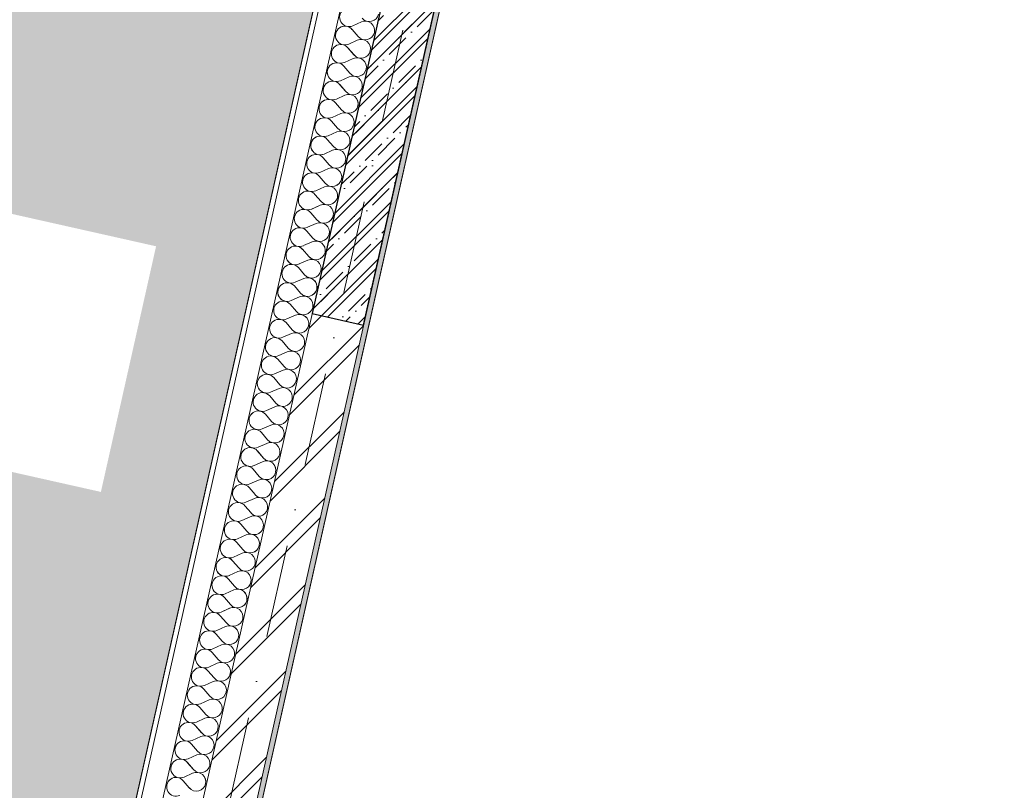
# Model space of a CAD drawing. Header units: millimetres. Extents: x -6990773 to -6682839, y 6117771 to 6220266.
# Tile 134 of 154: x -6937038 to -6933295, y 6135170 to 6138101. Entities that reach past the tile are written whole.
import ezdxf
from ezdxf.enums import TextEntityAlignment as Align

# ---------------------------------------------------------------- set-up
doc = ezdxf.new("R2010")
doc.units = ezdxf.units.MM
doc.header["$MEASUREMENT"] = 0
doc.set_wipeout_variables(frame=1)
doc.linetypes.add('Wipeout_Contour', pattern=[1000, 0, -1000])
doc.linetypes.add('Штрихпунктирная', pattern=[670.277762, 352.777767, -176.388884, 0, -141.111112])
for name, color, linetype in [('S - МОП.АР', 7, 'Continuous'), ('АР-Стены_внутренние_пилоны.АР', 7, 'Continuous'), ('АР-Чертеж-Оси_Осевые размеры.АР', 7, 'Continuous'), ('Кровля', 7, 'Continuous')]:
    doc.layers.add(name, color=color, linetype=linetype)
for name, color, linetype, lineweight in [('АР-Стены_внутренние_пилоны.АР_Ном._пера__1', 7, 'Continuous', 30), ('АР-текст_наименование_Ном._пера__1', 7, 'Continuous', 0), ('АР-Чертеж-Оси_Осевые размеры.АР_Ном._пера__120', 7, 'Continuous', 0), ('Кровля_Ном._пера__1', 7, 'Continuous', 0), ('Кровля_Ном._пера__101', 252, 'Continuous', 0), ('Кровля_Ном._пера__120', 7, 'Continuous', 0)]:
    doc.layers.add(name, color=color, linetype=linetype, lineweight=lineweight)
doc.styles.add('РЎР“Р•РќР•Р\xa0Р\x98Р\xa0_РЎРўР\x98Р›Р¬_4', font='GOTHIC.TTF')
doc.dimstyles.new('СГЕНЕРИР_СТИЛЬ__2', dxfattribs={"dimtxt": 400, "dimasz": 332.5, "dimexe": 0.18, "dimexo": 0.0625, "dimgap": 0, "dimtad": 1, "dimdec": 0, "dimzin": 0, "dimdsep": 46, "dimtxsty": 'РЎР“Р•РќР•Р\xa0Р\x98Р\xa0_РЎРўР\x98Р›Р¬_4', "dimblk": 'ARROWHEAD_6', "dimblk1": 'ARROWHEAD_6', "dimblk2": 'ARROWHEAD_6', "dimcen": 0.09, "dimse1": 1, "dimse2": 1, "dimclrd": 7, "dimclre": 7, "dimclrt": 7, "dimazin": 0, "dimtfac": 1, "dimtdec": 4, "dimtmove": 0, "dimatfit": 3, "dimfxl": 1, "dimtolj": 1, "dimtzin": 0, "dimarcsym": 0})

# ---------------------------------------------------------------- blocks, each defined once
blk = doc.blocks.new('*X34', base_point=(-6566190.3, 6562677.8))
at = {"layer": 'Кровля_Ном._пера__1', "color": 7, "linetype": 'Continuous', "lineweight": 0}
for p, q in [((-7163034.6, 6138078.1), (-7163002, 6138092.7)), ((-7163037.7, 6138064.1), (-7163014.5, 6138037)), ((-7163050.2, 6138008.4), (-7163017.6, 6138023)), ((-7163053.3, 6137994.4), (-7163030.2, 6137967.3)), ((-7163065.9, 6137938.7), (-7163033.3, 6137953.3)), ((-7163069, 6137924.8), (-7163045.8, 6137897.6)), ((-7163081.5, 6137869), (-7163048.9, 6137883.6)), ((-7163084.7, 6137855.1), (-7163061.5, 6137827.9)), ((-7163097.2, 6137799.3), (-7163064.6, 6137814)), ((-7163100.3, 6137785.4), (-7163077.1, 6137758.2)), ((-7163112.8, 6137729.6), (-7163080.3, 6137744.3)), ((-7163116, 6137715.7), (-7163092.8, 6137688.5)), ((-7163131.6, 6137646), (-7163108.4, 6137618.8)), ((-7163128.5, 6137659.9), (-7163095.9, 6137674.6)), ((-7163144.1, 6137590.2), (-7163111.6, 6137604.9)), ((-7163147.3, 6137576.3), (-7163124.1, 6137549.1)), ((-7163159.8, 6137520.5), (-7163127.2, 6137535.2)), ((-7163162.9, 6137506.6), (-7163139.7, 6137479.4)), ((-7163175.4, 6137450.8), (-7163142.9, 6137465.5)), ((-7163178.6, 6137436.9), (-7163155.4, 6137409.7)), ((-7163191.1, 6137381.2), (-7163158.5, 6137395.8)), ((-7163194.2, 6137367.2), (-7163171, 6137340)), ((-7163206.7, 6137311.5), (-7163174.2, 6137326.1)), ((-7163209.9, 6137297.5), (-7163186.7, 6137270.4)), ((-7163222.4, 6137241.8), (-7163189.8, 6137256.4)), ((-7163225.5, 6137227.8), (-7163202.3, 6137200.7)), ((-7163241.2, 6137158.1), (-7163218, 6137131)), ((-7163238, 6137172.1), (-7163205.5, 6137186.7)), ((-7163256.8, 6137088.4), (-7163233.6, 6137061.3)), ((-7163253.7, 6137102.4), (-7163221.1, 6137117)), ((-7163269.3, 6137032.7), (-7163236.8, 6137047.3)), ((-7163272.5, 6137018.7), (-7163249.3, 6136991.6)), ((-7163285, 6136963), (-7163252.4, 6136977.6)), ((-7163288.1, 6136949.1), (-7163264.9, 6136921.9)), ((-7163300.6, 6136893.3), (-7163268.1, 6136907.9)), ((-7163303.8, 6136879.4), (-7163280.6, 6136852.2)), ((-7163316.3, 6136823.6), (-7163283.7, 6136838.3)), ((-7163319.4, 6136809.7), (-7163296.2, 6136782.5)), ((-7163332, 6136753.9), (-7163299.4, 6136768.6)), ((-7163335.1, 6136740), (-7163311.9, 6136712.8)), ((-7163350.7, 6136670.3), (-7163327.6, 6136643.1)), ((-7163347.6, 6136684.2), (-7163315, 6136698.9)), ((-7163366.4, 6136600.6), (-7163343.2, 6136573.4)), ((-7163363.3, 6136614.5), (-7163330.7, 6136629.2)), ((-7163378.9, 6136544.8), (-7163346.3, 6136559.5)), ((-7163382, 6136530.9), (-7163358.9, 6136503.7)), ((-7163394.6, 6136475.1), (-7163362, 6136489.8)), ((-7163397.7, 6136461.2), (-7163374.5, 6136434)), ((-7163410.2, 6136405.5), (-7163377.6, 6136420.1)), ((-7163413.3, 6136391.5), (-7163390.2, 6136364.3)), ((-7163425.9, 6136335.8), (-7163393.3, 6136350.4)), ((-7163429, 6136321.8), (-7163405.8, 6136294.7)), ((-7163441.5, 6136266.1), (-7163408.9, 6136280.7)), ((-7163444.6, 6136252.1), (-7163421.5, 6136225)), ((-7163460.3, 6136182.4), (-7163437.1, 6136155.3)), ((-7163457.2, 6136196.4), (-7163424.6, 6136211)), ((-7163475.9, 6136112.7), (-7163452.8, 6136085.6)), ((-7163472.8, 6136126.7), (-7163440.2, 6136141.3)), ((-7163488.5, 6136057), (-7163455.9, 6136071.6)), ((-7163491.6, 6136043.1), (-7163468.4, 6136015.9)), ((-7163504.1, 6135987.3), (-7163471.5, 6136001.9)), ((-7163507.3, 6135973.4), (-7163484.1, 6135946.2)), ((-7163519.8, 6135917.6), (-7163487.2, 6135932.3)), ((-7163522.9, 6135903.7), (-7163499.7, 6135876.5)), ((-7163535.4, 6135847.9), (-7163502.9, 6135862.6)), ((-7163538.6, 6135834), (-7163515.4, 6135806.8)), ((-7163551.1, 6135778.2), (-7163518.5, 6135792.9)), ((-7163554.2, 6135764.3), (-7163531, 6135737.1)), ((-7163566.7, 6135708.5), (-7163534.2, 6135723.2)), ((-7163569.9, 6135694.6), (-7163546.7, 6135667.4)), ((-7163585.5, 6135624.9), (-7163562.3, 6135597.7)), ((-7163582.4, 6135638.8), (-7163549.8, 6135653.5)), ((-7163598, 6135569.1), (-7163565.5, 6135583.8)), ((-7163601.2, 6135555.2), (-7163578, 6135528)), ((-7163613.7, 6135499.4), (-7163581.1, 6135514.1)), ((-7163616.8, 6135485.5), (-7163593.6, 6135458.3)), ((-7163629.3, 6135429.8), (-7163596.8, 6135444.4)), ((-7163632.5, 6135415.8), (-7163609.3, 6135388.6)), ((-7163645, 6135360.1), (-7163612.4, 6135374.7)), ((-7163648.1, 6135346.1), (-7163624.9, 6135319)), ((-7163660.6, 6135290.4), (-7163628.1, 6135305)), ((-7163663.8, 6135276.4), (-7163640.6, 6135249.3)), ((-7163676.3, 6135220.7), (-7163643.7, 6135235.3)), ((-7163679.4, 6135206.7), (-7163656.2, 6135179.6))]:
    blk.add_line(p, q, dxfattribs=at)
for centre, start, end in [((-7163049.2, 6138110.6), 40.4724, 294.2122), ((-7162987.3, 6138060.2), 347.3423, 114.2122), ((-7162971.7, 6138129.8), 220.4724, 347.3423), ((-7163064.9, 6138041), 40.4724, 294.2122), ((-7163003, 6137990.5), 347.3423, 114.2122), ((-7162987.3, 6138060.2), 220.4724, 347.3423), ((-7163080.5, 6137971.3), 40.4724, 294.2122), ((-7163003, 6137990.5), 220.4724, 347.3423), ((-7163018.6, 6137920.8), 347.3423, 114.2122), ((-7163096.2, 6137901.6), 40.4724, 294.2122), ((-7163018.6, 6137920.8), 220.4724, 347.3423), ((-7163111.8, 6137831.9), 40.4724, 294.2122), ((-7163034.3, 6137851.1), 347.3423, 114.2122), ((-7163034.3, 6137851.1), 220.4724, 347.3423), ((-7163127.5, 6137762.2), 40.4724, 294.2122), ((-7163050, 6137781.4), 347.3423, 114.2122), ((-7163050, 6137781.4), 220.4724, 347.3423), ((-7163143.1, 6137692.5), 40.4724, 294.2122), ((-7163065.6, 6137711.7), 347.3423, 114.2122), ((-7163065.6, 6137711.7), 220.4724, 347.3423), ((-7163158.8, 6137622.8), 40.4724, 294.2122), ((-7163081.3, 6137642), 347.3423, 114.2122), ((-7163096.9, 6137572.3), 347.3423, 114.2122), ((-7163081.3, 6137642), 220.4724, 347.3423), ((-7163174.4, 6137553.1), 40.4724, 294.2122), ((-7163112.6, 6137502.6), 347.3423, 114.2122), ((-7163096.9, 6137572.3), 220.4724, 347.3423), ((-7163190.1, 6137483.4), 40.4724, 294.2122), ((-7163112.6, 6137502.6), 220.4724, 347.3423), ((-7163128.2, 6137432.9), 347.3423, 114.2122), ((-7163205.7, 6137413.7), 40.4724, 294.2122), ((-7163128.2, 6137432.9), 220.4724, 347.3423), ((-7163221.4, 6137344), 40.4724, 294.2122), ((-7163143.9, 6137363.2), 347.3423, 114.2122), ((-7163143.9, 6137363.2), 220.4724, 347.3423), ((-7163237, 6137274.3), 40.4724, 294.2122), ((-7163159.5, 6137293.5), 347.3423, 114.2122), ((-7163159.5, 6137293.5), 220.4724, 347.3423), ((-7163252.7, 6137204.6), 40.4724, 294.2122), ((-7163175.2, 6137223.8), 347.3423, 114.2122), ((-7163175.2, 6137223.8), 220.4724, 347.3423), ((-7163268.3, 6137135), 40.4724, 294.2122), ((-7163190.8, 6137154.1), 347.3423, 114.2122), ((-7163206.5, 6137084.5), 347.3423, 114.2122), ((-7163190.8, 6137154.1), 220.4724, 347.3423), ((-7163284, 6137065.3), 40.4724, 294.2122), ((-7163222.1, 6137014.8), 347.3423, 114.2122), ((-7163206.5, 6137084.5), 220.4724, 347.3423), ((-7163299.6, 6136995.6), 40.4724, 294.2122), ((-7163222.1, 6137014.8), 220.4724, 347.3423), ((-7163237.8, 6136945.1), 347.3423, 114.2122), ((-7163315.3, 6136925.9), 40.4724, 294.2122), ((-7163237.8, 6136945.1), 220.4724, 347.3423), ((-7163253.4, 6136875.4), 347.3423, 114.2122), ((-7163330.9, 6136856.2), 40.4724, 294.2122), ((-7163253.4, 6136875.4), 220.4724, 347.3423), ((-7163346.6, 6136786.5), 40.4724, 294.2122), ((-7163269.1, 6136805.7), 347.3423, 114.2122), ((-7163269.1, 6136805.7), 220.4724, 347.3423), ((-7163362.2, 6136716.8), 40.4724, 294.2122), ((-7163284.7, 6136736), 347.3423, 114.2122), ((-7163284.7, 6136736), 220.4724, 347.3423), ((-7163377.9, 6136647.1), 40.4724, 294.2122), ((-7163300.4, 6136666.3), 347.3423, 114.2122), ((-7163316, 6136596.6), 347.3423, 114.2122), ((-7163300.4, 6136666.3), 220.4724, 347.3423), ((-7163393.6, 6136577.4), 40.4724, 294.2122), ((-7163331.7, 6136526.9), 347.3423, 114.2122), ((-7163316, 6136596.6), 220.4724, 347.3423), ((-7163409.2, 6136507.7), 40.4724, 294.2122), ((-7163331.7, 6136526.9), 220.4724, 347.3423), ((-7163347.3, 6136457.2), 347.3423, 114.2122), ((-7163424.9, 6136438), 40.4724, 294.2122), ((-7163347.3, 6136457.2), 220.4724, 347.3423), ((-7163363, 6136387.5), 347.3423, 114.2122), ((-7163440.5, 6136368.3), 40.4724, 294.2122), ((-7163363, 6136387.5), 220.4724, 347.3423), ((-7163456.2, 6136298.6), 40.4724, 294.2122), ((-7163378.6, 6136317.8), 347.3423, 114.2122), ((-7163378.6, 6136317.8), 220.4724, 347.3423), ((-7163471.8, 6136228.9), 40.4724, 294.2122), ((-7163394.3, 6136248.1), 347.3423, 114.2122), ((-7163394.3, 6136248.1), 220.4724, 347.3423), ((-7163487.5, 6136159.3), 40.4724, 294.2122), ((-7163409.9, 6136178.4), 347.3423, 114.2122), ((-7163425.6, 6136108.8), 347.3423, 114.2122), ((-7163409.9, 6136178.4), 220.4724, 347.3423), ((-7163503.1, 6136089.6), 40.4724, 294.2122), ((-7163441.2, 6136039.1), 347.3423, 114.2122), ((-7163425.6, 6136108.8), 220.4724, 347.3423), ((-7163518.8, 6136019.9), 40.4724, 294.2122), ((-7163456.9, 6135969.4), 347.3423, 114.2122), ((-7163441.2, 6136039.1), 220.4724, 347.3423), ((-7163534.4, 6135950.2), 40.4724, 294.2122), ((-7163456.9, 6135969.4), 220.4724, 347.3423), ((-7163472.6, 6135899.7), 347.3423, 114.2122), ((-7163550.1, 6135880.5), 40.4724, 294.2122), ((-7163472.6, 6135899.7), 220.4724, 347.3423), ((-7163565.7, 6135810.8), 40.4724, 294.2122), ((-7163488.2, 6135830), 347.3423, 114.2122), ((-7163488.2, 6135830), 220.4724, 347.3423), ((-7163581.4, 6135741.1), 40.4724, 294.2122), ((-7163503.9, 6135760.3), 347.3423, 114.2122), ((-7163503.9, 6135760.3), 220.4724, 347.3423), ((-7163597, 6135671.4), 40.4724, 294.2122), ((-7163519.5, 6135690.6), 347.3423, 114.2122), ((-7163519.5, 6135690.6), 220.4724, 347.3423), ((-7163612.7, 6135601.7), 40.4724, 294.2122), ((-7163535.2, 6135620.9), 347.3423, 114.2122), ((-7163550.8, 6135551.2), 347.3423, 114.2122), ((-7163535.2, 6135620.9), 220.4724, 347.3423), ((-7163628.3, 6135532), 40.4724, 294.2122), ((-7163566.5, 6135481.5), 347.3423, 114.2122), ((-7163550.8, 6135551.2), 220.4724, 347.3423), ((-7163644, 6135462.3), 40.4724, 294.2122), ((-7163566.5, 6135481.5), 220.4724, 347.3423), ((-7163582.1, 6135411.8), 347.3423, 114.2122), ((-7163659.6, 6135392.6), 40.4724, 294.2122), ((-7163582.1, 6135411.8), 220.4724, 347.3423), ((-7163675.3, 6135322.9), 40.4724, 294.2122), ((-7163597.8, 6135342.1), 347.3423, 114.2122), ((-7163597.8, 6135342.1), 220.4724, 347.3423), ((-7163690.9, 6135253.3), 40.4724, 294.2122), ((-7163613.4, 6135272.4), 347.3423, 114.2122), ((-7163613.4, 6135272.4), 220.4724, 347.3423), ((-7163706.6, 6135183.6), 40.4724, 294.2122), ((-7163629.1, 6135202.8), 347.3423, 114.2122), ((-7163629.1, 6135202.8), 220.4724, 347.3423)]:
    blk.add_arc(centre, 35.7, start, end, dxfattribs=at)
blk = doc.blocks.new('Стена_9_6', base_point=(-7160679.8, 6147242.8))
at = {"layer": 'Кровля', "linetype": 'Continuous', "lineweight": 0, "true_color": 0x000000}
h = blk.add_hatch(dxfattribs=at)
h.set_pattern_fill('БЛОКИ_БЕТОННЫЕ_ЭФФЕКТИВН_77', color=18, style=0, pattern_type=2)
h.set_pattern_definition([(45, (-6566190.34, 6562677.8), (-127.27922, 127.27922), [])])
h.paths.add_polyline_path([(-7164086.1, 6132075.6), (-7160679.8, 6147242.8), (-7160875, 6147286.7), (-7164281.3, 6132119.4)])
h = blk.add_hatch(dxfattribs=at)
h.set_pattern_fill('ШТУКАТУРКА__ГИПС_01_0006', color=18, style=0, pattern_type=2)
h.set_pattern_definition([(45, (-6566190.34, 6563027.8), (-111.369318, 111.369318), [0, -105, 0, -157.5]), (110, (-6565840.34, 6563027.8), (148.001588, 53.868173), [0, -77, 0, -133])])
h.paths.add_polyline_path([(-7164062.2, 6132090.7), (-7160664.7, 6147218.9), (-7160684.2, 6147223.3), (-7164081.8, 6132095.1)])
at = {"layer": 'Кровля_Ном._пера__1', "color": 7, "linetype": 'Continuous', "lineweight": 0}
for p, q in [((-7161022.7, 6147678.6), (-7164582.4, 6131828.3)), ((-7160977.5, 6147514.7), (-7164471.5, 6131957.1))]:
    blk.add_line(p, q, dxfattribs=at)
at = {"layer": 'Кровля_Ном._пера__1', "color": 7, "linetype": 'Continuous', "lineweight": 15}
for p, q in [((-7160875, 6147286.7), (-7164281.3, 6132119.4)), ((-7164086.1, 6132075.6), (-7160679.8, 6147242.8))]:
    blk.add_line(p, q, dxfattribs=at)
at = {"layer": 'Кровля_Ном._пера__1', "color": 7, "linetype": 'Continuous', "lineweight": 0, "flags": 128}
for points in [[(-7161020.3, 6147780.5), (-7164623.8, 6131735.1)], [(-7164062.2, 6132090.7), (-7160664.7, 6147218.9)]]:
    blk.add_lwpolyline(points, dxfattribs=at)
at = {"layer": 'Кровля', "color": 7, "lineweight": 0}
blk.add_blockref('*X34', (-6566190.3, 6562677.8), dxfattribs=at)
blk = doc.blocks.new('Стандартный Маркер Сетки[13]_6', base_point=(-7160680.9, 6147693.7))
at = {"layer": 'АР-Чертеж-Оси_Осевые размеры.АР_Ном._пера__120', "color": 7, "linetype": 'Штрихпунктирная', "lineweight": 0}
blk.add_line((-7160787.5, 6147219.2), (-7165571.2, 6125919.8), dxfattribs=at)
at = {"layer": 'АР-Чертеж-Оси_Осевые размеры.АР_Ном._пера__120', "color": 7, "lineweight": 0, "style": 'РЎР“Р•РќР•Р\xa0Р\x98Р\xa0_РЎРўР\x98Р›Р¬_4'}
blk.add_attdef('AC_MarkerText_1', text='', height=350, rotation=347.3417, dxfattribs=at).set_placement((-7165717.5, 6125138.4), align=Align.TOP_CENTER)
blk = doc.blocks.new('Стандартный Маркер Сетки[26]_6', base_point=(-7160680.9, 6147693.7))
at = {"layer": 'АР-Чертеж-Оси_Осевые размеры.АР_Ном._пера__120', "color": 7, "linetype": 'Штрихпунктирная', "lineweight": 0}
blk.add_line((-7160787.5, 6147219.2), (-7165571.2, 6125919.8), dxfattribs=at)
at = {"layer": 'АР-Чертеж-Оси_Осевые размеры.АР_Ном._пера__120', "color": 7, "lineweight": 0, "style": 'РЎР“Р•РќР•Р\xa0Р\x98Р\xa0_РЎРўР\x98Р›Р¬_4'}
blk.add_attdef('AC_MarkerText_1', text='', height=350, rotation=347.3417, dxfattribs=at).set_placement((-7165717.5, 6125138.4), align=Align.TOP_CENTER)
blk = doc.blocks.new('ARROWHEAD_6')
at = {"color": 0, "linetype": 'Continuous', "lineweight": 0}
for p, q in [((-0.5, -0.5), (0.5, 0.5)), ((0, 0), (-1, 0))]:
    blk.add_line(p, q, dxfattribs=at)
blk = doc.blocks.new('*D186', base_point=(-6566190.3, 6562677.8))
at = {"layer": 'Defpoints', "color": 0, "linetype": 'Continuous', "transparency": 16777216}
for p in [(-6931973.4, 6136099.2), (-6928314.2, 6135051.1), (-6934291.1, 6125779.7)]:
    blk.add_point(p, dxfattribs=at)
at = {"layer": 'АР-Чертеж-Оси_Осевые размеры.АР', "color": 7, "linetype": 'Continuous', "lineweight": -2, "transparency": 16777216}
for p, q in [((-6933966.7, 6125706.8), (-6933039.6, 6125498.6)), ((-6930907.9, 6125019.8), (-6931871.6, 6125236.3))]:
    blk.add_line(p, q, dxfattribs=at)
at = {"layer": 'АР-Чертеж-Оси_Осевые размеры.АР', "color": 7, "linetype": 'Continuous', "lineweight": -2, "transparency": 16777216, "xscale": 332.5, "yscale": 332.5, "zscale": 332.5}
for p, rotation in [((-6934291.1, 6125779.7), 167.3417232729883), ((-6930583.5, 6124947), 347.3417232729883)]:
    blk.add_blockref('ARROWHEAD_6', p, dxfattribs=dict(at, rotation=rotation))
at = {"layer": 'АР-Чертеж-Оси_Осевые размеры.АР', "color": 7, "linetype": 'Continuous', "lineweight": 0, "transparency": 16777216, "insert": (-6932455.6, 6125367.4), "char_height": 400, "attachment_point": 5, "rotation": 347.3417, "style": 'РЎР“Р•РќР•Р\xa0Р\x98Р\xa0_РЎРўР\x98Р›Р¬_4'}
blk.add_mtext('\\A1;3800', dxfattribs=at)
blk = doc.blocks.new('*D187', base_point=(-6566190.3, 6562677.8))
at = {"layer": 'Defpoints', "color": 0, "linetype": 'Continuous', "transparency": 16777216}
for p in [(-6931973.4, 6136099.2), (-6936118.3, 6135669.5), (-6938145.1, 6126645.3)]:
    blk.add_point(p, dxfattribs=at)
at = {"layer": 'АР-Чертеж-Оси_Осевые размеры.АР', "color": 7, "linetype": 'Continuous', "lineweight": -2, "transparency": 16777216}
for p, q in [((-6937820.7, 6126572.4), (-6936820.3, 6126347.7)), ((-6934615.5, 6125852.6), (-6935652.4, 6126085.4))]:
    blk.add_line(p, q, dxfattribs=at)
at = {"layer": 'АР-Чертеж-Оси_Осевые размеры.АР', "color": 7, "linetype": 'Continuous', "lineweight": -2, "transparency": 16777216, "xscale": 332.5, "yscale": 332.5, "zscale": 332.5}
for p, rotation in [((-6938145.1, 6126645.3), 167.3417232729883), ((-6934291.1, 6125779.7), 347.3417232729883)]:
    blk.add_blockref('ARROWHEAD_6', p, dxfattribs=dict(at, rotation=rotation))
at = {"layer": 'АР-Чертеж-Оси_Осевые размеры.АР', "color": 7, "linetype": 'Continuous', "lineweight": 0, "transparency": 16777216, "insert": (-6936236.4, 6126216.6), "char_height": 400, "attachment_point": 5, "rotation": 347.3417, "style": 'РЎР“Р•РќР•Р\xa0Р\x98Р\xa0_РЎРўР\x98Р›Р¬_4'}
blk.add_mtext('\\A1;3950', dxfattribs=at)
blk = doc.blocks.new('Стена_77_6', base_point=(-7163091.3, 6136961.4))
at = {"layer": 'АР-Стены_внутренние_пилоны.АР', "linetype": 'Continuous', "lineweight": 0, "true_color": 0x000000}
h = blk.add_hatch(dxfattribs=at)
h.set_pattern_fill('ЖЕЛЕЗОБЕТОН__PROJECT__0006', color=18, style=0, pattern_type=2)
h.set_pattern_definition([(45, (-6566190.34, 6562677.8), (-84.852814, 84.852814), []), (45, (-6566232.77, 6562720.22), (-84.852814, 84.852814), [90, -30, 0, -30])])
h.paths.add_polyline_path([(-7162993.8, 6136939.5), (-7162334.2, 6139876.3), (-7162529.3, 6139920.1), (-7163188.9, 6136983.3)])
at = {"layer": 'АР-Стены_внутренние_пилоны.АР_Ном._пера__1', "color": 7, "linetype": 'Continuous', "lineweight": 30, "flags": 128}
for points in [[(-7162529.3, 6139920.1), (-7163188.9, 6136983.3)], [(-7162334.2, 6139876.3), (-7162529.3, 6139920.1)], [(-7162993.8, 6136939.5), (-7162334.2, 6139876.3)], [(-7163188.9, 6136983.3), (-7162993.8, 6136939.5)]]:
    blk.add_lwpolyline(points, dxfattribs=at)
blk = doc.blocks.new('*X314', base_point=(-6338927.2, 6562677.8))
at = {"layer": 'Кровля_Ном._пера__1', "color": 7, "linetype": 'Continuous', "lineweight": 0}
for p, q in [((-6935771.4, 6138078.1), (-6935738.8, 6138092.7)), ((-6935774.5, 6138064.1), (-6935751.4, 6138037)), ((-6935787.1, 6138008.4), (-6935754.5, 6138023)), ((-6935790.2, 6137994.4), (-6935767, 6137967.3)), ((-6935802.7, 6137938.7), (-6935770.1, 6137953.3)), ((-6935805.8, 6137924.8), (-6935782.7, 6137897.6)), ((-6935818.4, 6137869), (-6935785.8, 6137883.6)), ((-6935821.5, 6137855.1), (-6935798.3, 6137827.9)), ((-6935834, 6137799.3), (-6935801.4, 6137814)), ((-6935837.2, 6137785.4), (-6935814, 6137758.2)), ((-6935849.7, 6137729.6), (-6935817.1, 6137744.3)), ((-6935852.8, 6137715.7), (-6935829.6, 6137688.5)), ((-6935868.5, 6137646), (-6935845.3, 6137618.8)), ((-6935865.3, 6137659.9), (-6935832.8, 6137674.6)), ((-6935881, 6137590.2), (-6935848.4, 6137604.9)), ((-6935884.1, 6137576.3), (-6935860.9, 6137549.1)), ((-6935896.6, 6137520.5), (-6935864.1, 6137535.2)), ((-6935899.8, 6137506.6), (-6935876.6, 6137479.4)), ((-6935912.3, 6137450.8), (-6935879.7, 6137465.5)), ((-6935915.4, 6137436.9), (-6935892.2, 6137409.7)), ((-6935927.9, 6137381.2), (-6935895.4, 6137395.8)), ((-6935931.1, 6137367.2), (-6935907.9, 6137340)), ((-6935943.6, 6137311.5), (-6935911, 6137326.1)), ((-6935946.7, 6137297.5), (-6935923.5, 6137270.4)), ((-6935959.2, 6137241.8), (-6935926.7, 6137256.4)), ((-6935962.4, 6137227.8), (-6935939.2, 6137200.7)), ((-6935978, 6137158.1), (-6935954.8, 6137131)), ((-6935974.9, 6137172.1), (-6935942.3, 6137186.7)), ((-6935993.7, 6137088.4), (-6935970.5, 6137061.3)), ((-6935990.5, 6137102.4), (-6935958, 6137117)), ((-6936006.2, 6137032.7), (-6935973.6, 6137047.3)), ((-6936009.3, 6137018.7), (-6935986.1, 6136991.6)), ((-6936021.8, 6136963), (-6935989.3, 6136977.6)), ((-6936025, 6136949.1), (-6936001.8, 6136921.9)), ((-6936037.5, 6136893.3), (-6936004.9, 6136907.9)), ((-6936040.6, 6136879.4), (-6936017.4, 6136852.2)), ((-6936053.1, 6136823.6), (-6936020.6, 6136838.3)), ((-6936056.3, 6136809.7), (-6936033.1, 6136782.5)), ((-6936068.8, 6136753.9), (-6936036.2, 6136768.6)), ((-6936071.9, 6136740), (-6936048.7, 6136712.8)), ((-6936087.6, 6136670.3), (-6936064.4, 6136643.1)), ((-6936084.5, 6136684.2), (-6936051.9, 6136698.9)), ((-6936103.2, 6136600.6), (-6936080.1, 6136573.4)), ((-6936100.1, 6136614.5), (-6936067.5, 6136629.2)), ((-6936115.8, 6136544.8), (-6936083.2, 6136559.5)), ((-6936118.9, 6136530.9), (-6936095.7, 6136503.7)), ((-6936131.4, 6136475.1), (-6936098.8, 6136489.8)), ((-6936134.5, 6136461.2), (-6936111.4, 6136434)), ((-6936147.1, 6136405.5), (-6936114.5, 6136420.1)), ((-6936150.2, 6136391.5), (-6936127, 6136364.3)), ((-6936162.7, 6136335.8), (-6936130.1, 6136350.4)), ((-6936165.8, 6136321.8), (-6936142.7, 6136294.7)), ((-6936178.4, 6136266.1), (-6936145.8, 6136280.7)), ((-6936181.5, 6136252.1), (-6936158.3, 6136225)), ((-6936197.1, 6136182.4), (-6936174, 6136155.3)), ((-6936194, 6136196.4), (-6936161.4, 6136211)), ((-6936212.8, 6136112.7), (-6936189.6, 6136085.6)), ((-6936209.7, 6136126.7), (-6936177.1, 6136141.3)), ((-6936225.3, 6136057), (-6936192.7, 6136071.6)), ((-6936228.4, 6136043.1), (-6936205.3, 6136015.9)), ((-6936241, 6135987.3), (-6936208.4, 6136001.9)), ((-6936244.1, 6135973.4), (-6936220.9, 6135946.2)), ((-6936256.6, 6135917.6), (-6936224, 6135932.3)), ((-6936259.8, 6135903.7), (-6936236.6, 6135876.5)), ((-6936272.3, 6135847.9), (-6936239.7, 6135862.6)), ((-6936275.4, 6135834), (-6936252.2, 6135806.8)), ((-6936287.9, 6135778.2), (-6936255.4, 6135792.9)), ((-6936291.1, 6135764.3), (-6936267.9, 6135737.1)), ((-6936303.6, 6135708.5), (-6936271, 6135723.2)), ((-6936306.7, 6135694.6), (-6936283.5, 6135667.4)), ((-6936322.4, 6135624.9), (-6936299.2, 6135597.7)), ((-6936319.2, 6135638.8), (-6936286.7, 6135653.5)), ((-6936334.9, 6135569.1), (-6936302.3, 6135583.8)), ((-6936338, 6135555.2), (-6936314.8, 6135528)), ((-6936350.5, 6135499.4), (-6936318, 6135514.1)), ((-6936353.7, 6135485.5), (-6936330.5, 6135458.3)), ((-6936366.2, 6135429.8), (-6936333.6, 6135444.4)), ((-6936369.3, 6135415.8), (-6936346.1, 6135388.6)), ((-6936381.8, 6135360.1), (-6936349.3, 6135374.7)), ((-6936385, 6135346.1), (-6936361.8, 6135319)), ((-6936397.5, 6135290.4), (-6936364.9, 6135305)), ((-6936400.6, 6135276.4), (-6936377.4, 6135249.3)), ((-6936413.1, 6135220.7), (-6936380.6, 6135235.3)), ((-6936416.3, 6135206.7), (-6936393.1, 6135179.6))]:
    blk.add_line(p, q, dxfattribs=at)
for centre, start, end in [((-6935786.1, 6138110.6), 40.4724, 294.2122), ((-6935724.2, 6138060.2), 347.3423, 114.2122), ((-6935708.5, 6138129.8), 220.4724, 347.3423), ((-6935801.7, 6138041), 40.4724, 294.2122), ((-6935739.8, 6137990.5), 347.3423, 114.2122), ((-6935724.2, 6138060.2), 220.4724, 347.3423), ((-6935817.4, 6137971.3), 40.4724, 294.2122), ((-6935739.8, 6137990.5), 220.4724, 347.3423), ((-6935755.5, 6137920.8), 347.3423, 114.2122), ((-6935833, 6137901.6), 40.4724, 294.2122), ((-6935755.5, 6137920.8), 220.4724, 347.3423), ((-6935848.7, 6137831.9), 40.4724, 294.2122), ((-6935771.2, 6137851.1), 347.3423, 114.2122), ((-6935771.2, 6137851.1), 220.4724, 347.3423), ((-6935864.3, 6137762.2), 40.4724, 294.2122), ((-6935786.8, 6137781.4), 347.3423, 114.2122), ((-6935786.8, 6137781.4), 220.4724, 347.3423), ((-6935880, 6137692.5), 40.4724, 294.2122), ((-6935802.5, 6137711.7), 347.3423, 114.2122), ((-6935802.5, 6137711.7), 220.4724, 347.3423), ((-6935895.6, 6137622.8), 40.4724, 294.2122), ((-6935818.1, 6137642), 347.3423, 114.2122), ((-6935833.8, 6137572.3), 347.3423, 114.2122), ((-6935818.1, 6137642), 220.4724, 347.3423), ((-6935911.3, 6137553.1), 40.4724, 294.2122), ((-6935849.4, 6137502.6), 347.3423, 114.2122), ((-6935833.8, 6137572.3), 220.4724, 347.3423), ((-6935926.9, 6137483.4), 40.4724, 294.2122), ((-6935849.4, 6137502.6), 220.4724, 347.3423), ((-6935865.1, 6137432.9), 347.3423, 114.2122), ((-6935942.6, 6137413.7), 40.4724, 294.2122), ((-6935865.1, 6137432.9), 220.4724, 347.3423), ((-6935958.2, 6137344), 40.4724, 294.2122), ((-6935880.7, 6137363.2), 347.3423, 114.2122), ((-6935880.7, 6137363.2), 220.4724, 347.3423), ((-6935973.9, 6137274.3), 40.4724, 294.2122), ((-6935896.4, 6137293.5), 347.3423, 114.2122), ((-6935896.4, 6137293.5), 220.4724, 347.3423), ((-6935989.5, 6137204.6), 40.4724, 294.2122), ((-6935912, 6137223.8), 347.3423, 114.2122), ((-6935912, 6137223.8), 220.4724, 347.3423), ((-6936005.2, 6137135), 40.4724, 294.2122), ((-6935927.7, 6137154.1), 347.3423, 114.2122), ((-6935943.3, 6137084.5), 347.3423, 114.2122), ((-6935927.7, 6137154.1), 220.4724, 347.3423), ((-6936020.8, 6137065.3), 40.4724, 294.2122), ((-6935959, 6137014.8), 347.3423, 114.2122), ((-6935943.3, 6137084.5), 220.4724, 347.3423), ((-6936036.5, 6136995.6), 40.4724, 294.2122), ((-6935959, 6137014.8), 220.4724, 347.3423), ((-6935974.6, 6136945.1), 347.3423, 114.2122), ((-6936052.1, 6136925.9), 40.4724, 294.2122), ((-6935974.6, 6136945.1), 220.4724, 347.3423), ((-6935990.3, 6136875.4), 347.3423, 114.2122), ((-6936067.8, 6136856.2), 40.4724, 294.2122), ((-6935990.3, 6136875.4), 220.4724, 347.3423), ((-6936083.4, 6136786.5), 40.4724, 294.2122), ((-6936005.9, 6136805.7), 347.3423, 114.2122), ((-6936005.9, 6136805.7), 220.4724, 347.3423), ((-6936099.1, 6136716.8), 40.4724, 294.2122), ((-6936021.6, 6136736), 347.3423, 114.2122), ((-6936021.6, 6136736), 220.4724, 347.3423), ((-6936114.8, 6136647.1), 40.4724, 294.2122), ((-6936037.2, 6136666.3), 347.3423, 114.2122), ((-6936052.9, 6136596.6), 347.3423, 114.2122), ((-6936037.2, 6136666.3), 220.4724, 347.3423), ((-6936130.4, 6136577.4), 40.4724, 294.2122), ((-6936068.5, 6136526.9), 347.3423, 114.2122), ((-6936052.9, 6136596.6), 220.4724, 347.3423), ((-6936146.1, 6136507.7), 40.4724, 294.2122), ((-6936068.5, 6136526.9), 220.4724, 347.3423), ((-6936084.2, 6136457.2), 347.3423, 114.2122), ((-6936161.7, 6136438), 40.4724, 294.2122), ((-6936084.2, 6136457.2), 220.4724, 347.3423), ((-6936099.8, 6136387.5), 347.3423, 114.2122), ((-6936177.4, 6136368.3), 40.4724, 294.2122), ((-6936099.8, 6136387.5), 220.4724, 347.3423), ((-6936193, 6136298.6), 40.4724, 294.2122), ((-6936115.5, 6136317.8), 347.3423, 114.2122), ((-6936115.5, 6136317.8), 220.4724, 347.3423), ((-6936208.7, 6136228.9), 40.4724, 294.2122), ((-6936131.1, 6136248.1), 347.3423, 114.2122), ((-6936131.1, 6136248.1), 220.4724, 347.3423), ((-6936224.3, 6136159.3), 40.4724, 294.2122), ((-6936146.8, 6136178.4), 347.3423, 114.2122), ((-6936162.4, 6136108.8), 347.3423, 114.2122), ((-6936146.8, 6136178.4), 220.4724, 347.3423), ((-6936240, 6136089.6), 40.4724, 294.2122), ((-6936178.1, 6136039.1), 347.3423, 114.2122), ((-6936162.4, 6136108.8), 220.4724, 347.3423), ((-6936255.6, 6136019.9), 40.4724, 294.2122), ((-6936193.7, 6135969.4), 347.3423, 114.2122), ((-6936178.1, 6136039.1), 220.4724, 347.3423), ((-6936271.3, 6135950.2), 40.4724, 294.2122), ((-6936193.7, 6135969.4), 220.4724, 347.3423), ((-6936209.4, 6135899.7), 347.3423, 114.2122), ((-6936286.9, 6135880.5), 40.4724, 294.2122), ((-6936209.4, 6135899.7), 220.4724, 347.3423), ((-6936302.6, 6135810.8), 40.4724, 294.2122), ((-6936225.1, 6135830), 347.3423, 114.2122), ((-6936225.1, 6135830), 220.4724, 347.3423), ((-6936318.2, 6135741.1), 40.4724, 294.2122), ((-6936240.7, 6135760.3), 347.3423, 114.2122), ((-6936240.7, 6135760.3), 220.4724, 347.3423), ((-6936333.9, 6135671.4), 40.4724, 294.2122), ((-6936256.4, 6135690.6), 347.3423, 114.2122), ((-6936256.4, 6135690.6), 220.4724, 347.3423), ((-6936349.5, 6135601.7), 40.4724, 294.2122), ((-6936272, 6135620.9), 347.3423, 114.2122), ((-6936287.7, 6135551.2), 347.3423, 114.2122), ((-6936272, 6135620.9), 220.4724, 347.3423), ((-6936365.2, 6135532), 40.4724, 294.2122), ((-6936303.3, 6135481.5), 347.3423, 114.2122), ((-6936287.7, 6135551.2), 220.4724, 347.3423), ((-6936380.8, 6135462.3), 40.4724, 294.2122), ((-6936303.3, 6135481.5), 220.4724, 347.3423), ((-6936319, 6135411.8), 347.3423, 114.2122), ((-6936396.5, 6135392.6), 40.4724, 294.2122), ((-6936319, 6135411.8), 220.4724, 347.3423), ((-6936412.1, 6135322.9), 40.4724, 294.2122), ((-6936334.6, 6135342.1), 347.3423, 114.2122), ((-6936334.6, 6135342.1), 220.4724, 347.3423), ((-6936427.8, 6135253.3), 40.4724, 294.2122), ((-6936350.3, 6135272.4), 347.3423, 114.2122), ((-6936350.3, 6135272.4), 220.4724, 347.3423), ((-6936443.4, 6135183.6), 40.4724, 294.2122), ((-6936365.9, 6135202.8), 347.3423, 114.2122), ((-6936365.9, 6135202.8), 220.4724, 347.3423)]:
    blk.add_arc(centre, 35.7, start, end, dxfattribs=at)
blk = doc.blocks.new('Стена_109_1', base_point=(-6933416.7, 6147242.8))
at = {"layer": 'Кровля', "linetype": 'Continuous', "lineweight": 0, "true_color": 0x000000}
h = blk.add_hatch(dxfattribs=at)
h.set_pattern_fill('БЛОКИ_БЕТОННЫЕ_ЭФФЕКТИВН_70', color=18, style=0, pattern_type=2)
h.set_pattern_definition([(45, (-6338927.19, 6562677.8), (-127.27922, 127.27922), [])])
h.paths.add_polyline_path([(-6936823, 6132075.6), (-6933416.7, 6147242.8), (-6933611.8, 6147286.7), (-6937018.1, 6132119.4)])
h = blk.add_hatch(dxfattribs=at)
h.set_pattern_fill('ШТУКАТУРКА__ГИПС_01_0001', color=18, style=0, pattern_type=2)
h.set_pattern_definition([(45, (-6338927.19, 6563027.8), (-111.369318, 111.369318), [0, -105, 0, -157.5]), (110, (-6338577.19, 6563027.8), (148.001588, 53.868173), [0, -77, 0, -133])])
h.paths.add_polyline_path([(-6936799.1, 6132090.7), (-6933401.5, 6147218.9), (-6933421, 6147223.3), (-6936818.6, 6132095.1)])
at = {"layer": 'Кровля_Ном._пера__1', "color": 7, "linetype": 'Continuous', "lineweight": 0}
for p, q in [((-6933759.5, 6147678.6), (-6937319.2, 6131828.3)), ((-6933714.3, 6147514.7), (-6937208.3, 6131957.1))]:
    blk.add_line(p, q, dxfattribs=at)
at = {"layer": 'Кровля_Ном._пера__1', "color": 7, "linetype": 'Continuous', "lineweight": 15}
for p, q in [((-6933611.8, 6147286.7), (-6937018.1, 6132119.4)), ((-6936823, 6132075.6), (-6933416.7, 6147242.8))]:
    blk.add_line(p, q, dxfattribs=at)
at = {"layer": 'Кровля_Ном._пера__1', "color": 7, "linetype": 'Continuous', "lineweight": 0, "flags": 128}
for points in [[(-6933757.1, 6147780.5), (-6937360.7, 6131735.1)], [(-6936799.1, 6132090.7), (-6933401.5, 6147218.9)]]:
    blk.add_lwpolyline(points, dxfattribs=at)
at = {"layer": 'Кровля', "color": 7, "lineweight": 0}
blk.add_blockref('*X314', (-6338927.2, 6562677.8), dxfattribs=at)
blk = doc.blocks.new('Стандартный Маркер Сетки[58]_1', base_point=(-6933417.8, 6147693.7))
at = {"layer": 'АР-Чертеж-Оси_Осевые размеры.АР_Ном._пера__120', "color": 7, "linetype": 'Штрихпунктирная', "lineweight": 0}
blk.add_line((-6933524.4, 6147219.2), (-6938308.1, 6125919.8), dxfattribs=at)
at = {"layer": 'АР-Чертеж-Оси_Осевые размеры.АР_Ном._пера__120', "color": 7, "lineweight": 0, "style": 'РЎР“Р•РќР•Р\xa0Р\x98Р\xa0_РЎРўР\x98Р›Р¬_4'}
blk.add_attdef('AC_MarkerText_1', text='', height=350, rotation=347.3417, dxfattribs=at).set_placement((-6938454.3, 6125138.4), align=Align.TOP_CENTER)
blk = doc.blocks.new('Стандартный Маркер Сетки[70]_1', base_point=(-6933417.8, 6147693.7))
at = {"layer": 'АР-Чертеж-Оси_Осевые размеры.АР_Ном._пера__120', "color": 7, "linetype": 'Штрихпунктирная', "lineweight": 0}
blk.add_line((-6933524.4, 6147219.2), (-6938308.1, 6125919.8), dxfattribs=at)
at = {"layer": 'АР-Чертеж-Оси_Осевые размеры.АР_Ном._пера__120', "color": 7, "lineweight": 0, "style": 'РЎР“Р•РќР•Р\xa0Р\x98Р\xa0_РЎРўР\x98Р›Р¬_4'}
blk.add_attdef('AC_MarkerText_1', text='', height=350, rotation=347.3417, dxfattribs=at).set_placement((-6938454.3, 6125138.4), align=Align.TOP_CENTER)
blk = doc.blocks.new('Стена_144_1', base_point=(-6935828.2, 6136961.4))
at = {"layer": 'АР-Стены_внутренние_пилоны.АР', "linetype": 'Continuous', "lineweight": 0, "true_color": 0x000000}
h = blk.add_hatch(dxfattribs=at)
h.set_pattern_fill('ЖЕЛЕЗОБЕТОН__PROJECT__0001', color=18, style=0, pattern_type=2)
h.set_pattern_definition([(45, (-6338927.19, 6562677.8), (-84.852814, 84.852814), []), (45, (-6338969.62, 6562720.22), (-84.852814, 84.852814), [90, -30, 0, -30])])
h.paths.add_polyline_path([(-6935730.6, 6136939.5), (-6935071, 6139876.3), (-6935266.2, 6139920.1), (-6935925.8, 6136983.3)])
at = {"layer": 'АР-Стены_внутренние_пилоны.АР_Ном._пера__1', "color": 7, "linetype": 'Continuous', "lineweight": 30, "flags": 128}
for points in [[(-6935266.2, 6139920.1), (-6935925.8, 6136983.3)], [(-6935071, 6139876.3), (-6935266.2, 6139920.1)], [(-6935730.6, 6136939.5), (-6935071, 6139876.3)], [(-6935925.8, 6136983.3), (-6935730.6, 6136939.5)]]:
    blk.add_lwpolyline(points, dxfattribs=at)

msp = doc.modelspace()

# ---------------------------------------------------------------- hatches: boundary and pattern name
at = {"layer": 'Кровля_Ном._пера__101', "linetype": 'Continuous', "lineweight": 0}
h = msp.add_hatch(dxfattribs=at)
h.set_pattern_fill('ПЕСОК_0001', color=252, style=0, pattern_type=2)
h.set_pattern_definition([(32.3417, (-6952891.77, 6138227.56), (-120.9696, 191.0468), [0, -150.75, 0, -226.125]), (97.3417, (-6952401.49, 6138117.45), (224.2711, 28.8958), [0, -110.55, 0, -190.95])])
h.paths.add_polyline_path([(-6958297.1, 6136949.8), (-6937251.1, 6132222.9), (-6934085.7, 6146316.9), (-6936671.4, 6146897.7), (-6936905.8, 6145853.7), (-6940350.5, 6146627.4), (-6940458, 6146149), (-6940744.7, 6144872.5), (-6941092.3, 6143324.6), (-6940828, 6143265.3), (-6941771.4, 6139064.9), (-6951075.3, 6141154.5), (-6949771.5, 6146959.5), (-6949249, 6146842.1), (-6948975, 6148061.9), (-6949384.7, 6148153.9), (-6949231.4, 6148836.7), (-6948890.5, 6150354.6), (-6952413.2, 6151145.8), (-6952233.6, 6151945.7), (-6954799.7, 6152522)])

# ---------------------------------------------------------------- linework, layer by layer
at = {"layer": 'S - МОП.АР', "color": 254, "linetype": 'Continuous', "lineweight": 0, "true_color": 0xd1c7d6, "flags": 128}
msp.add_lwpolyline([(-6927142.3, 6143691.7), (-6930167, 6144371), (-6930513.2, 6142829.3), (-6930747.4, 6142881.9), (-6930401.1, 6144423.6), (-6929947.6, 6146443.2), (-6933401.5, 6147218.9), (-6933705, 6145867.6), (-6935725.4, 6136871.6), (-6936799.1, 6132090.7)], dxfattribs=at)
at = {"layer": 'Кровля_Ном._пера__120', "color": 7, "linetype": 'Continuous', "lineweight": 0, "flags": 128}
msp.add_lwpolyline([(-6958297.1, 6136949.8), (-6937251.1, 6132222.9), (-6934085.7, 6146316.9), (-6936671.4, 6146897.7), (-6936905.8, 6145853.7), (-6940350.5, 6146627.4), (-6940458, 6146149), (-6940744.7, 6144872.5), (-6941092.3, 6143324.6), (-6940828, 6143265.3), (-6941771.4, 6139064.9), (-6951075.3, 6141154.5), (-6949771.5, 6146959.5), (-6949249, 6146842.1), (-6948975, 6148061.9), (-6949384.7, 6148153.9), (-6949231.4, 6148836.7), (-6948890.5, 6150354.6), (-6952413.2, 6151145.8), (-6952233.6, 6151945.7), (-6954799.7, 6152522)], close=True, dxfattribs=at)

# ---------------------------------------------------------------- block references
at = {"layer": 'АР-Стены_внутренние_пилоны.АР', "color": 7, "lineweight": 0}
for name in ['Стена_77_6', 'Стена_144_1']:
    msp.add_blockref(name, (-6935828.2, 6136961.4), dxfattribs=at)
at = {"layer": 'АР-Чертеж-Оси_Осевые размеры.АР', "color": 8, "linetype": 'Continuous', "lineweight": 15}
for name in ['Стандартный Маркер Сетки[13]_6', 'Стандартный Маркер Сетки[26]_6', 'Стандартный Маркер Сетки[58]_1', 'Стандартный Маркер Сетки[70]_1']:
    msp.add_blockref(name, (-6933417.8, 6147693.7), dxfattribs=at)
at = {"layer": 'Кровля', "color": 7, "lineweight": 0}
for name in ['Стена_9_6', 'Стена_109_1']:
    msp.add_blockref(name, (-6933416.7, 6147242.8), dxfattribs=at)

# ---------------------------------------------------------------- dimensions: what is measured, and where the dimension line sits
at = {"layer": 'АР-Чертеж-Оси_Осевые размеры.АР', "color": 7, "linetype": 'Continuous', "lineweight": 0}
for base, p1, p2, picture, middle in [((-6938145.1, 6126645.3), (-6931973.4, 6136099.2), (-6936118.3, 6135669.5), '*D187', (-6936236.4, 6126216.6)), ((-6934291.1, 6125779.7), (-6928314.2, 6135051.1), (-6931973.4, 6136099.2), '*D186', (-6932455.6, 6125367.4))]:
    dim = msp.add_linear_dim(base=base, p1=p1, p2=p2, angle=167.3417, dimstyle='СГЕНЕРИР_СТИЛЬ__2', dxfattribs=at)
    dim.commit()
    dim.dimension.update_dxf_attribs({"geometry": picture, "text_midpoint": middle, "dimtype": 160, "text_rotation": 347.3417})

# ---------------------------------------------------------------- next in the draw order: wipeouts: each hides what was drawn before it
at = {"color": 7, "linetype": 'Wipeout_Contour', "lineweight": 0, "ltscale": 37049996.30349388}
msp.add_wipeout([(-6938582.7, 6137702.8), (-6936519.5, 6137239.4), (-6936729.3, 6136305.1), (-6938792.6, 6136768.5)], dxfattribs=at).dxf.layer = 'АР-текст_наименование_Ном._пера__1'

doc.saveas('drawing.dxf')
